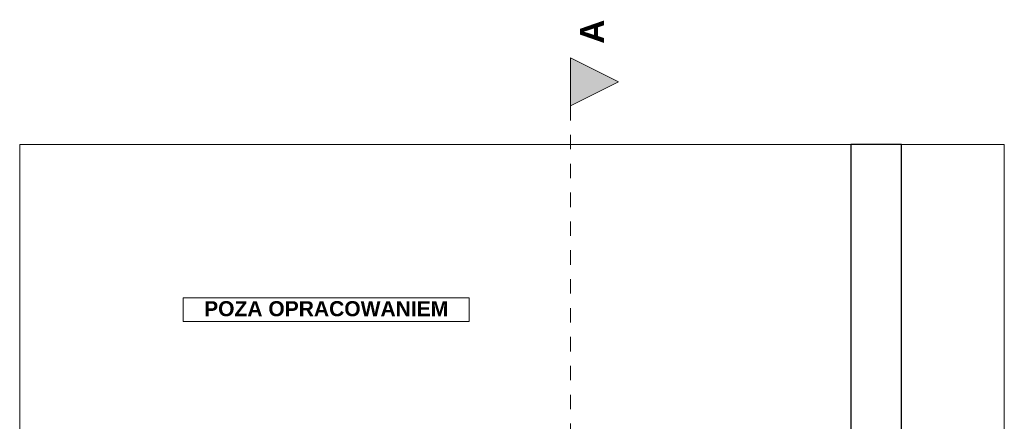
# Model space of a CAD drawing. Header units: centimetres. Extents: x -509 to 939, y -960 to 494.
# Tile 5 of 5: x -450 to 368, y 160 to 494. Entities that reach past the tile are written whole.
import ezdxf

# ---------------------------------------------------------------- set-up
doc = ezdxf.new("R2010")
doc.units = ezdxf.units.CM
doc.header["$MEASUREMENT"] = 0
for name, pattern in [('Przerywana', [24, 12, -12]), ('Przerywana długa', [39, 25, -14]), ('Wipeout_Contour', [100, 0, -100])]:
    doc.linetypes.add(name, pattern=pattern)
for name, color, linetype in [('220 - ŚCIANY WEWNĘTRZNE', 7, 'Continuous'), ('440-Stropy', 7, 'Continuous'), ('840-Znaczniki ogólne', 7, 'Continuous')]:
    doc.layers.add(name, color=color, linetype=linetype)
for name, color, linetype, lineweight in [('220 - ŚCIANY WEWNĘTRZNE_Nr_pióra__27', 7, 'Continuous', 25), ('220-A Ściany_Nr_pióra__120', 7, 'Continuous', 13), ('220-Ściany_Nr_pióra__120', 7, 'Continuous', 13), ('440-Stropy_Nr_pióra__19', 255, 'Continuous', 0), ('840-Znaczniki ogólne_Nr_pióra__5', 7, 'Continuous', 13), ('A-TABELKA_Nr_pióra__1', 7, 'Continuous', 13), ('A-TABELKA_Nr_pióra__7', 7, 'Continuous', 13)]:
    doc.layers.add(name, color=color, linetype=linetype, lineweight=lineweight)
doc.styles.add('STYL_AUTOMATYCZNY_4', font='arial.ttf')

msp = doc.modelspace()

# ---------------------------------------------------------------- hatches: boundary and pattern name
at = {"layer": '220-Ściany_Nr_pióra__120', "linetype": 'Continuous', "lineweight": 13}
h = msp.add_hatch(dxfattribs=at)
h.set_pattern_fill('Podwójny_szraf_1_4_0001', style=0, pattern_type=2)
h.set_pattern_definition([(45, (0, 0), (-22.981, 22.981), []), (45, (-4.596, 4.596), (-22.981, 22.981), [])])
h.paths.add_polyline_path([(-60.62, 390.38), (-449.86, 390.38), (-449.86, -250.47), (-60.62, -250.47), (-60.62, 141.53), (282.38, 141.53), (282.38, -960.47), (367.7, -960.47), (367.7, 141.53), (367.7, 390.38)])
at = {"layer": '840-Znaczniki ogólne', "linetype": 'Continuous', "lineweight": 0, "true_color": 0x000000}
msp.add_hatch(color=18, dxfattribs=at).paths.add_polyline_path([(7.39, 462.55), (7.39, 422.55), (47.39, 442.55)])

# ---------------------------------------------------------------- linework, layer by layer
at = {"layer": '840-Znaczniki ogólne_Nr_pióra__5', "color": 7, "linetype": 'Continuous', "lineweight": 13, "flags": 128}
msp.add_lwpolyline([(7.39, 462.55), (7.39, 422.55), (47.39, 442.55)], close=True, dxfattribs=at)

# ---------------------------------------------------------------- texts
at = {"layer": '840-Znaczniki ogólne_Nr_pióra__5', "color": 7, "lineweight": 13, "insert": (35.39, 494.36), "char_height": 20, "attachment_point": 9, "rotation": 90, "style": 'STYL_AUTOMATYCZNY_4'}
msp.add_mtext('\\A1;{\\pqr;\\pt0;\\fArial|b1|i0|c238|p0;\\W1.000000;A}', dxfattribs=at)

# ---------------------------------------------------------------- next in the draw order: wipeouts: each hides what was drawn before it
at = {"color": 254, "linetype": 'Wipeout_Contour', "lineweight": 0, "ltscale": 4498.88781}
msp.add_wipeout([(-449.86, 390.38), (-449.86, -250.47), (282.38, -250.47), (282.38, -960.47), (367.7, -960.47), (367.7, -250.47), (367.7, 390.38)], dxfattribs=at).dxf.layer = '440-Stropy'

# ---------------------------------------------------------------- next in the draw order: linework, layer by layer
at = {"layer": '440-Stropy_Nr_pióra__19', "color": 255, "linetype": 'Continuous', "lineweight": 0, "flags": 128}
msp.add_lwpolyline([(-449.86, 390.38), (-449.86, -250.47), (282.38, -250.47), (282.38, -960.47), (367.7, -960.47), (367.7, -250.47), (367.7, 390.38)], close=True, dxfattribs=at)

# ---------------------------------------------------------------- next in the draw order: wipeouts: each hides what was drawn before it
at = {"color": 254, "linetype": 'Wipeout_Contour', "lineweight": 0, "ltscale": 5304.275944}
msp.add_wipeout([(-449.86, -250.47), (240.38, -250.47), (282.38, -250.47), (282.38, -960.47), (367.7, -960.47), (367.7, -250.47), (367.7, 390.38), (240.38, 390.38), (-449.86, 390.38)], dxfattribs=at).dxf.layer = '440-Stropy'

# ---------------------------------------------------------------- next in the draw order: linework, layer by layer
at = {"layer": '220-A Ściany_Nr_pióra__120', "color": 7, "linetype": 'Przerywana długa', "lineweight": 13}
msp.add_line((-449.86, -306.47), (-449.86, 390.38), dxfattribs=at)
at = {"layer": '440-Stropy_Nr_pióra__19', "color": 255, "linetype": 'Continuous', "lineweight": 0, "flags": 128}
msp.add_lwpolyline([(-449.86, -250.47), (240.38, -250.47), (282.38, -250.47), (282.38, -960.47), (367.7, -960.47), (367.7, -250.47), (367.7, 390.38), (240.38, 390.38), (-449.86, 390.38)], close=True, dxfattribs=at)
at = {"layer": '840-Znaczniki ogólne_Nr_pióra__5', "color": 7, "linetype": 'Przerywana', "lineweight": 13}
msp.add_line((7.39, 422.55), (7.39, -656.69), dxfattribs=at)

# ---------------------------------------------------------------- next in the draw order: wipeouts: each hides what was drawn before it
at = {"color": 254, "linetype": 'Wipeout_Contour', "lineweight": 0, "ltscale": 1994.709552}
msp.add_wipeout([(282.38, 390.38), (240.38, 390.38), (240.38, -457.47), (282.38, -457.47)], dxfattribs=at).dxf.layer = '220 - ŚCIANY WEWNĘTRZNE'
at = {"color": 7, "linetype": 'Continuous', "lineweight": 13, "ltscale": 1336.327579}
msp.add_wipeout([(-314.2, 263.16), (-76.54, 263.16), (-76.54, 243.51), (-314.2, 243.51)], dxfattribs=at).dxf.layer = 'A-TABELKA_Nr_pióra__7'

# ---------------------------------------------------------------- next in the draw order: linework, layer by layer
at = {"layer": '220 - ŚCIANY WEWNĘTRZNE_Nr_pióra__27', "color": 7, "linetype": 'Continuous', "lineweight": 25, "flags": 128}
for points in [[(282.38, 390.38), (240.38, 390.38)], [(240.38, 390.38), (240.38, 141.53)], [(282.38, -457.47), (282.38, 390.38)]]:
    msp.add_lwpolyline(points, dxfattribs=at)
at = {"layer": '220-A Ściany_Nr_pióra__120', "color": 7, "linetype": 'Przerywana długa', "lineweight": 13}
msp.add_line((-449.86, 390.38), (367.7, 390.38), dxfattribs=at)
at = {"layer": 'A-TABELKA_Nr_pióra__1', "color": 7, "linetype": 'Continuous', "lineweight": 13, "flags": 128}
msp.add_lwpolyline([(-314.2, 263.16), (-76.54, 263.16), (-76.54, 243.51), (-314.2, 243.51)], close=True, dxfattribs=at)

# ---------------------------------------------------------------- next in the draw order: texts
at = {"layer": 'A-TABELKA_Nr_pióra__7', "color": 7, "linetype": 'Continuous', "lineweight": 13, "insert": (-195.37, 260.3), "char_height": 12.5, "attachment_point": 2, "style": 'STYL_AUTOMATYCZNY_4'}
msp.add_mtext('\\A1;{\\pqc;\\fArial|b1|i0|c238|p0;\\W1.000000;POZA OPRACOWANIEM}', dxfattribs=at)

doc.saveas('drawing.dxf')
